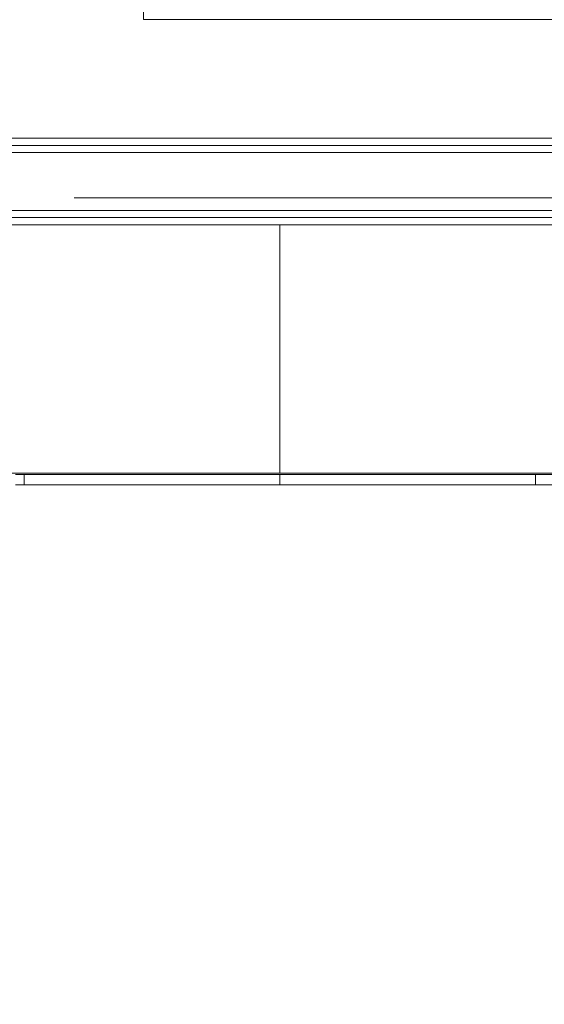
# Model space of a CAD drawing. Header units: centimetres. Extents: x -2424 to 1783, y 5 to 2907.
# Tile 64 of 94: x 146 to 237, y 1538 to 1709. Entities that reach past the tile are written whole.
import ezdxf

# ---------------------------------------------------------------- set-up
doc = ezdxf.new("R2010")
doc.units = ezdxf.units.CM
doc.linetypes.add('Dash', pattern=[60, 30, -30])
doc.linetypes.add('Długa kreska', pattern=[142.875, 95.25, -47.625])
for name, color, linetype, lineweight in [('A-DETL', 90, 'Continuous', 9), ('A-DOOR', 31, 'Continuous', 13), ('A-WALL', 113, 'Continuous', 13), ('A-WALL-FNSH', 113, 'Continuous', 13), ('I-FURN', 30, 'Continuous', 9)]:
    doc.layers.add(name, color=color, linetype=linetype, lineweight=lineweight)

msp = doc.modelspace()

# ---------------------------------------------------------------- linework, layer by layer
at = {"layer": 'A-DETL', "color": 251, "linetype": 'Długa kreska', "lineweight": 9}
msp.add_line((536.38, 1678), (3.38, 1678), dxfattribs=at)
at = {"layer": 'A-DETL', "color": 251, "linetype": 'Dash', "lineweight": 9}
msp.add_open_spline([(-555.62, 1472.57), (-478.91, 1472.57), (-476.08, 1472.57), (-439.12, 1472.57), (-439.12, 1435.62), (-439.12, 1432.79), (-439.12, 1329.11), (-439.12, 1326.28), (-439.12, 1289.33), (-402.17, 1289.33), (-399.34, 1289.33), (54.38, 1289.33), (347.2, 1289.33), (391.67, 1289.33), (418.55, 1316.21), (413.88, 1393.93), (413.88, 1663.13)], degree=3, knots=[0, 0, 0, 0, 1.274059, 2.1133, 2.95254, 4.521491, 5.717221, 7.286172, 8.125412, 8.964652, 14.361634, 22.556861, 31.207392, 35.311818, 37.065318, 41.276562, 41.276562, 41.276562, 41.276562], dxfattribs=at)
at = {"layer": 'A-DOOR', "color": 251, "lineweight": 9}
msp.add_line((287.38, 1708.83), (167.38, 1708.83), dxfattribs=at)
msp.add_arc((287.38, 1708.83), 120, 90, 180, dxfattribs=at)
at = {"layer": 'A-WALL', "color": 251, "lineweight": 9}
for p, q in [((8.13, 1687.08), (283.63, 1687.08)), ((6.88, 1685.83), (284.88, 1685.83)), ((6.88, 1675.83), (284.88, 1675.83)), ((8.13, 1674.58), (283.63, 1674.58))]:
    msp.add_line(p, q, dxfattribs=at)
at = {"layer": 'A-WALL-FNSH', "color": 251, "lineweight": 9}
for p, q in [((282.38, 1688.33), (9.38, 1688.33)), ((9.38, 1673.33), (282.38, 1673.33))]:
    msp.add_line(p, q, dxfattribs=at)
at = {"layer": 'I-FURN', "color": 251, "lineweight": 9}
for p, q in [((190.94, 1673.33), (100.94, 1673.33)), ((100.94, 1673.33), (190.94, 1673.33)), ((280.94, 1673.33), (190.94, 1673.33)), ((190.94, 1673.33), (190.94, 1630.33)), ((190.94, 1630.33), (190.94, 1673.33)), ((190.94, 1673.33), (280.94, 1673.33)), ((190.94, 1630.33), (190.94, 1673.33)), ((190.94, 1673.33), (190.94, 1630.33)), ((100.94, 1630.33), (190.94, 1630.33)), ((190.94, 1630.33), (100.94, 1630.33)), ((146.69, 1630.13), (145.19, 1630.13)), ((145.19, 1630.13), (146.69, 1630.13)), ((146.69, 1630.13), (145.19, 1630.13)), ((145.19, 1630.13), (146.69, 1630.13)), ((190.94, 1630.13), (146.69, 1630.13)), ((146.69, 1630.13), (190.94, 1630.13)), ((190.94, 1630.13), (146.69, 1630.13)), ((146.69, 1630.13), (190.94, 1630.13)), ((190.94, 1630.13), (146.69, 1630.13)), ((146.69, 1630.13), (146.69, 1628.33)), ((146.69, 1628.33), (146.69, 1630.13)), ((146.69, 1630.13), (190.94, 1630.13)), ((190.94, 1630.33), (280.94, 1630.33)), ((280.94, 1630.33), (190.94, 1630.33)), ((190.94, 1630.13), (190.94, 1628.33)), ((235.19, 1630.13), (190.94, 1630.13)), ((190.94, 1630.13), (235.19, 1630.13)), ((190.94, 1628.33), (190.94, 1630.13)), ((190.94, 1630.13), (190.94, 1628.33)), ((235.19, 1630.13), (190.94, 1630.13)), ((190.94, 1630.13), (235.19, 1630.13)), ((190.94, 1628.33), (190.94, 1630.13)), ((190.94, 1630.13), (190.94, 1628.33)), ((235.19, 1630.13), (190.94, 1630.13)), ((190.94, 1630.13), (235.19, 1630.13)), ((190.94, 1628.33), (190.94, 1630.13)), ((190.94, 1628.33), (190.94, 1630.13)), ((190.94, 1630.13), (190.94, 1628.33)), ((190.94, 1628.33), (190.94, 1630.13)), ((190.94, 1630.13), (190.94, 1628.33)), ((190.94, 1628.33), (190.94, 1630.13)), ((190.94, 1630.13), (190.94, 1628.33)), ((236.69, 1630.13), (235.19, 1630.13)), ((235.19, 1630.13), (236.69, 1630.13)), ((236.69, 1630.13), (235.19, 1630.13)), ((235.19, 1630.13), (236.69, 1630.13)), ((235.19, 1628.33), (235.19, 1630.13)), ((235.19, 1630.13), (235.19, 1628.33)), ((280.94, 1630.13), (236.69, 1630.13)), ((236.69, 1630.13), (280.94, 1630.13)), ((280.94, 1630.13), (236.69, 1630.13)), ((236.69, 1630.13), (280.94, 1630.13)), ((145.19, 1628.33), (146.69, 1628.33)), ((146.69, 1628.33), (145.19, 1628.33)), ((145.19, 1628.33), (146.69, 1628.33)), ((146.69, 1628.33), (145.19, 1628.33)), ((146.69, 1628.33), (190.94, 1628.33)), ((190.94, 1628.33), (146.69, 1628.33)), ((146.69, 1628.33), (190.94, 1628.33)), ((190.94, 1628.33), (146.69, 1628.33)), ((146.69, 1628.33), (190.94, 1628.33)), ((190.94, 1628.33), (146.69, 1628.33)), ((190.94, 1628.33), (235.19, 1628.33)), ((235.19, 1628.33), (190.94, 1628.33)), ((190.94, 1628.33), (235.19, 1628.33)), ((235.19, 1628.33), (190.94, 1628.33)), ((190.94, 1628.33), (235.19, 1628.33)), ((235.19, 1628.33), (190.94, 1628.33)), ((235.19, 1628.33), (236.69, 1628.33)), ((236.69, 1628.33), (235.19, 1628.33)), ((235.19, 1628.33), (236.69, 1628.33)), ((236.69, 1628.33), (235.19, 1628.33)), ((236.69, 1628.33), (280.94, 1628.33)), ((280.94, 1628.33), (236.69, 1628.33)), ((236.69, 1628.33), (280.94, 1628.33)), ((280.94, 1628.33), (236.69, 1628.33))]:
    msp.add_line(p, q, dxfattribs=at)

doc.saveas('drawing.dxf')
